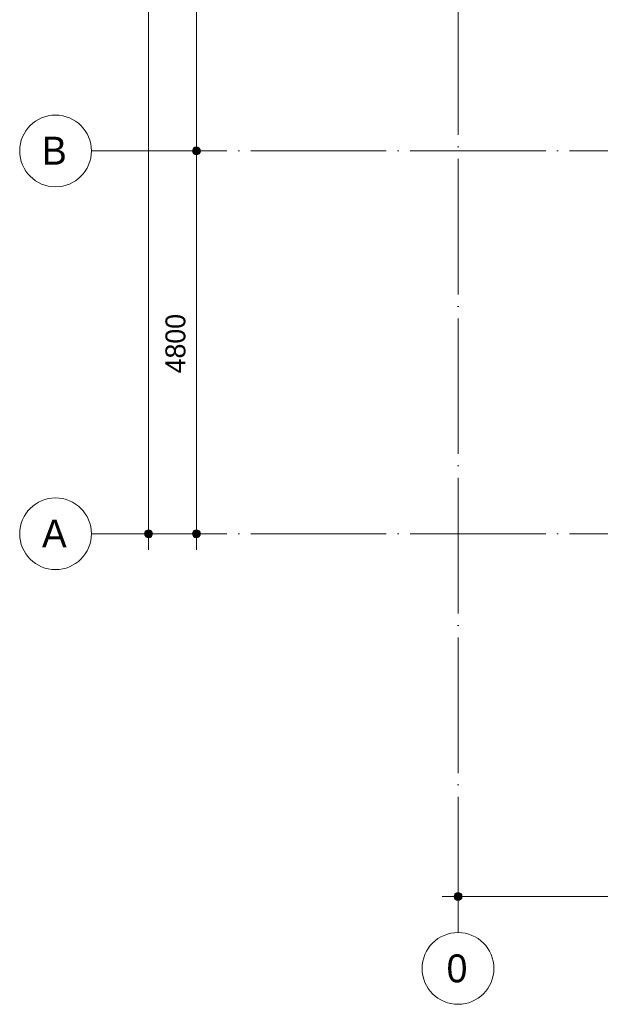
# Model space of a CAD drawing. Header units: millimetres. Extents: x -2900 to 56100, y -900 to 49332.
# Tile 1 of 35: x -2900 to 4386, y -900 to 11446. Entities that reach past the tile are written whole.
import ezdxf

# ---------------------------------------------------------------- set-up
doc = ezdxf.new("R2010")
doc.units = ezdxf.units.MM
doc.linetypes.add('WSP_stramienlijn', pattern=[2000, 1700, -150, 0, -150])
for name, color, linetype, lineweight in [('00_maatvoering', 8, 'Continuous', 13), ('00_maatvoering-100', 8, 'Continuous', 13), ('07_stramien', 4, 'Continuous', 13)]:
    doc.layers.add(name, color=color, linetype=linetype, lineweight=lineweight)
doc.styles.add('Revittext', font='txt', dxfattribs={"height": 350})
doc.styles.add('Revittext_1', font='txt', dxfattribs={"height": 250})
doc.dimstyles.new('WSP_25_-_transparant', dxfattribs={"dimscale": 304.8, "dimtxt": 252.223969, "dimasz": 1.312336, "dimexe": 0.656168, "dimexo": 0.0625, "dimgap": 0.213255, "dimtad": 1, "dimdec": 0, "dimzin": 0, "dimdsep": 46, "dimtxsty": 'Revittext_1', "dimblk1": 'DOTSMALL', "dimblk2": 'DOTSMALL', "dimsah": 1, "dimcen": 0.09, "dimdle": 0.656168, "dimazin": 0, "dimtfac": 1, "dimtdec": 4, "dimtix": 1, "dimtmove": 0, "dimatfit": 3, "dimfxl": 0.656168, "dimfxlon": 1, "dimtvp": 1, "dimtolj": 1, "dimtzin": 0, "dimarcsym": 2})

# ---------------------------------------------------------------- blocks, each defined once
blk = doc.blocks.new('Grid - Stramienbol 9_0mm-3500-beg gr - plot - 100')
at = {"layer": '07_stramien'}
blk.add_circle((0, 0), 4.5, dxfattribs=at)
blk = doc.blocks.new('DIMBLOCK19-beg gr - plot - 100')
at = {"layer": '00_maatvoering-100'}
h = blk.add_hatch(color=256, dxfattribs=at)
edge = h.paths.add_edge_path()
edge.add_arc((-1282, 19400), 50, 0, 360)
h = blk.add_hatch(color=256, dxfattribs=at)
edge = h.paths.add_edge_path()
edge.add_arc((-1282, 5000), 50, 0, 360)
for p, q in [((-1082, 19400), (-1482, 19400)), ((-1282, 19400), (-1282, 4800)), ((-1282, 19400), (-1082, 19400)), ((-1082, 5000), (-1482, 5000)), ((-1282, 5000), (-1082, 5000))]:
    blk.add_line(p, q, dxfattribs=at)
for centre in [(-1282, 19400), (-1282, 5000)]:
    blk.add_circle(centre, 50, dxfattribs=at)
at = {"layer": '00_maatvoering-100', "color": 0, "insert": (-1671, 11715), "char_height": 250, "width": 1164.11, "attachment_point": 1, "rotation": 90, "line_spacing_factor": 0.931288, "style": 'Revittext_1'}
blk.add_mtext('14400', dxfattribs=at)
blk = doc.blocks.new('_DotSmall')
at = {"color": 0, "linetype": 'ByBlock', "const_width": 0.5}
blk.add_lwpolyline([(-0.0625, 0, 1), (0.0625, 0, 1)], format="xyb", close=True, dxfattribs=at)
blk = doc.blocks.new('DIMBLOCK25-beg gr - plot - 100')
at = {"layer": '00_maatvoering-100'}
h = blk.add_hatch(color=256, dxfattribs=at)
edge = h.paths.add_edge_path()
edge.add_arc((-682, 14600), 50, 0, 360)
h = blk.add_hatch(color=256, dxfattribs=at)
edge = h.paths.add_edge_path()
edge.add_arc((-682, 9800), 50, 0, 360)
for p, q in [((-482, 14600), (-882, 14600)), ((-682, 14600), (-682, 9800)), ((-682, 14600), (-482, 14600)), ((-482, 9800), (-882, 9800)), ((-682, 9800), (-482, 9800))]:
    blk.add_line(p, q, dxfattribs=at)
for centre in [(-682, 14600), (-682, 9800)]:
    blk.add_circle(centre, 50, dxfattribs=at)
at = {"layer": '00_maatvoering-100', "color": 0, "insert": (-1071, 11812), "char_height": 250, "width": 931.29, "attachment_point": 1, "rotation": 90, "line_spacing_factor": 0.931288, "style": 'Revittext_1'}
blk.add_mtext('4800', dxfattribs=at)
blk = doc.blocks.new('DIMBLOCK26-beg gr - plot - 100')
at = {"layer": '00_maatvoering-100'}
h = blk.add_hatch(color=256, dxfattribs=at)
edge = h.paths.add_edge_path()
edge.add_arc((-682, 9800), 50, 0, 360)
h = blk.add_hatch(color=256, dxfattribs=at)
edge = h.paths.add_edge_path()
edge.add_arc((-682, 5000), 50, 0, 360)
for p, q in [((-482, 9800), (-882, 9800)), ((-682, 9800), (-682, 4800)), ((-682, 9800), (-482, 9800)), ((-482, 5000), (-882, 5000)), ((-682, 5000), (-482, 5000))]:
    blk.add_line(p, q, dxfattribs=at)
for centre in [(-682, 9800), (-682, 5000)]:
    blk.add_circle(centre, 50, dxfattribs=at)
at = {"layer": '00_maatvoering-100', "color": 0, "insert": (-1071, 7012), "char_height": 250, "width": 931.29, "attachment_point": 1, "rotation": 90, "line_spacing_factor": 0.931288, "style": 'Revittext_1'}
blk.add_mtext('4800', dxfattribs=at)
blk = doc.blocks.new('DIMBLOCK34-beg gr - plot - 100')
at = {"layer": '00_maatvoering-100'}
h = blk.add_hatch(color=256, dxfattribs=at)
edge = h.paths.add_edge_path()
edge.add_arc((2600, 452), 50, 0, 360)
h = blk.add_hatch(color=256, dxfattribs=at)
edge = h.paths.add_edge_path()
edge.add_arc((9800, 452), 50, 0, 360)
for p, q in [((2600, 652), (2600, 252)), ((2600, 452), (2600, 652)), ((9800, 652), (9800, 252)), ((9800, 452), (9800, 652)), ((2400, 452), (9800, 452))]:
    blk.add_line(p, q, dxfattribs=at)
for centre in [(2600, 452), (9800, 452)]:
    blk.add_circle(centre, 50, dxfattribs=at)
at = {"layer": '00_maatvoering-100', "color": 0, "insert": (5812, 841), "char_height": 250, "width": 931.29, "attachment_point": 1, "line_spacing_factor": 0.931288, "style": 'Revittext_1'}
blk.add_mtext('7200', dxfattribs=at)

msp = doc.modelspace()

# ---------------------------------------------------------------- linework, layer by layer
at = {"layer": '07_stramien', "linetype": 'WSP_stramienlijn'}
for p, q in [((2600, 0), (2600, 48432.3)), ((-2000, 9800), (55200, 9800)), ((-2000, 5000), (55200, 5000))]:
    msp.add_line(p, q, dxfattribs=at)

# ---------------------------------------------------------------- block references
at = {"layer": '07_stramien', "xscale": 99.99999999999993, "yscale": 99.99999999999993, "zscale": 99.99999999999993, "rotation": 269.9999999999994}
for p in [(-2450, 9800), (-2450, 5000)]:
    msp.add_blockref('Grid - Stramienbol 9_0mm-3500-beg gr - plot - 100', p, dxfattribs=at)
at = {"layer": '07_stramien', "xscale": 99.99999999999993, "yscale": 99.99999999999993, "zscale": 99.99999999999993}
msp.add_blockref('Grid - Stramienbol 9_0mm-3500-beg gr - plot - 100', (2600, -450), dxfattribs=at)

# ---------------------------------------------------------------- texts
at = {"layer": '07_stramien', "char_height": 350, "attachment_point": 1, "style": 'Revittext'}
for s, insert, width in [('B', (-2621.1, 9978.3), 400.844), ('A', (-2621.1, 5178.3), 400.844), ('0', (2457.4, -274.4), 336.709)]:
    msp.add_mtext(s, dxfattribs=dict(at, insert=insert, width=width))

# ---------------------------------------------------------------- dimensions: what is measured, and where the dimension line sits
at = {"layer": '00_maatvoering'}
for base, p1, p2, override, picture, middle in [((-1282, 5000), (-1082, 19400), (-1082, 5000), {"dimpost": '<>', "dimfxl": 14400}, 'DIMBLOCK19-beg gr - plot - 100', (-1474.7, 12200)), ((-682, 9800), (-482, 14600), (-482, 9800), {"dimpost": '<>', "dimfxl": 4800}, 'DIMBLOCK25-beg gr - plot - 100', (-874.7, 12200)), ((-682, 5000), (-482, 9800), (-482, 5000), {"dimpost": '<>', "dimfxl": 4800}, 'DIMBLOCK26-beg gr - plot - 100', (-874.7, 7400))]:
    dim = msp.add_linear_dim(base=base, p1=p1, p2=p2, angle=90, dimstyle='WSP_25_-_transparant', override=override, dxfattribs=at)
    dim.commit()
    dim.dimension.update_dxf_attribs({"geometry": picture, "text_midpoint": middle})
dim = msp.add_linear_dim(base=(9800, 452.2), p1=(2600, 652.2), p2=(9800, 652.2), dimstyle='WSP_25_-_transparant', override={"dimpost": '<>', "dimfxl": 7200}, dxfattribs=at)
dim.commit()
dim.dimension.update_dxf_attribs({"geometry": 'DIMBLOCK34-beg gr - plot - 100', "text_midpoint": (6200, 644.9)})

doc.saveas('drawing.dxf')
